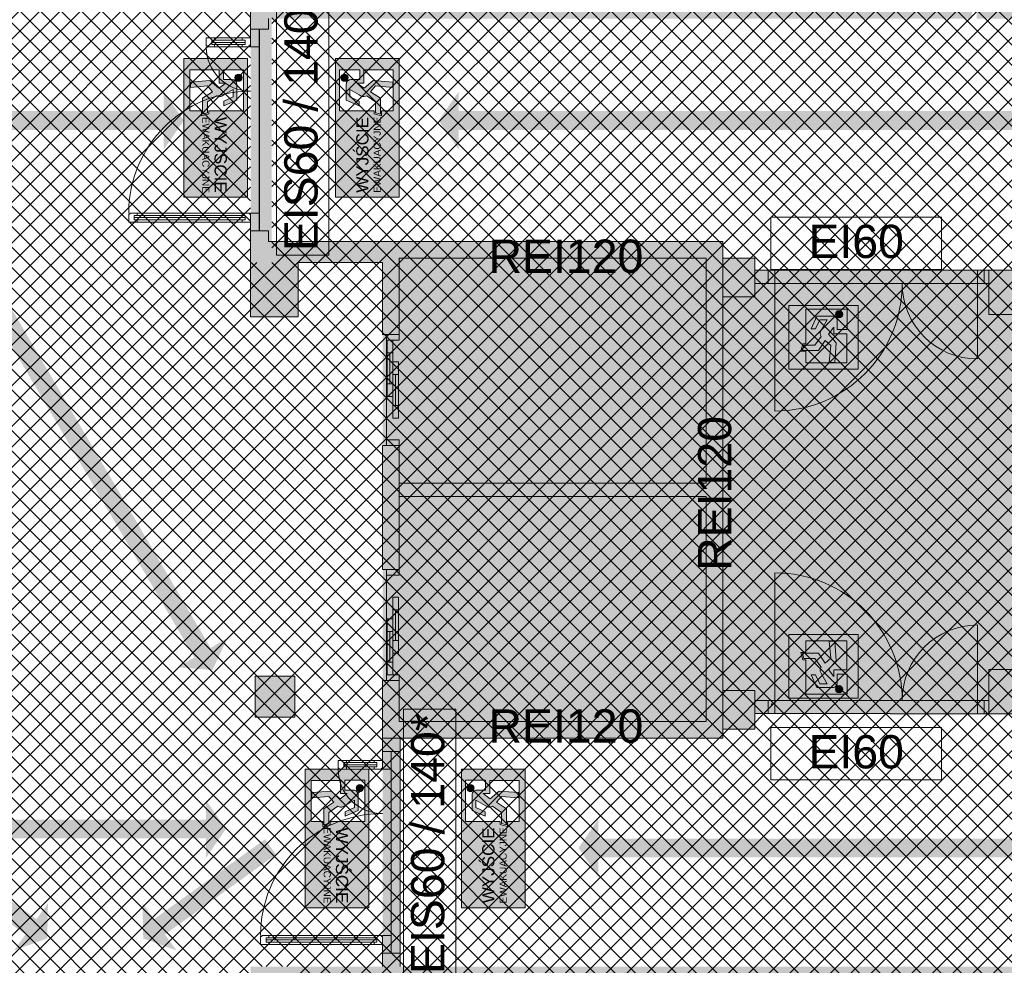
# Paper-space layout 'AP-03 STREFY POŻAROWE I EWAKUACJA - PIĘTRO 1' of a CAD drawing. Header units: millimetres. Extents: x 0 to 594, y -4 to 450.
# Tile 7 of 17: x 183 to 272, y 202 to 287. Entities that reach past the tile are written whole.
import ezdxf
from ezdxf.xclip import XClip

# ---------------------------------------------------------------- set-up
doc = ezdxf.new("R2010")
doc.units = ezdxf.units.MM
doc.header["$MEASUREMENT"] = 0
doc.header["$XCLIPFRAME"] = 0
for name, color, linetype, lineweight, true_color in [('A_ewakuacja_Nr_pióra__104', 7, 'Continuous', 5, 0x006532), ('A_ewakuacja_Nr_pióra__141', 7, 'Continuous', 5, 0xf2f7f7), ('A_podkład_Nr_pióra__254', 7, 'Continuous', 5, 0xfdfdfd), ('A_ppoż proj_Nr_pióra__104', 7, 'Continuous', 5, 0x006532), ('A_ppoż proj_Nr_pióra__21', 7, 'Continuous', 5, 0xfe9865), ('A_ppoż proj_Nr_pióra__71', 7, 'Continuous', 5, 0xcbfe65)]:
    doc.layers.add(name, color=color, linetype=linetype, lineweight=lineweight, true_color=true_color)
for name, color, linetype, lineweight in [('A_ewakuacja_Nr_pióra__4', 94, 'Continuous', 18), ('A_podkład_Nr_pióra__2', 8, 'Continuous', 13), ('A_ppoż proj_Nr_pióra__1', 7, 'Continuous', 20), ('A_ppoż proj_Nr_pióra__3', 30, 'Continuous', 13), ('A_ppoż proj_Nr_pióra__4', 94, 'Continuous', 18)]:
    doc.layers.add(name, color=color, linetype=linetype, lineweight=lineweight)
doc.layers.add('A_podrys', color=7, linetype='Continuous')
doc.styles.add('STYL_AUTOMATYCZNY_1', font='arial.ttf')
pattern_1 = [(45, (-1569.2778, -182.9554), (-0.9192388, 0.9192388), []), (135, (-1569.2778, -182.9554), (0.9192388, 0.9192388), [])]

# ---------------------------------------------------------------- blocks, each defined once
blk = doc.blocks.new('Rysunek_1_1', base_point=(-1569.278, -182.955))
at = {"layer": 'A_ewakuacja_Nr_pióra__104', "linetype": 'Continuous', "lineweight": 0, "true_color": 0x004c26}
h = blk.add_hatch(color=118, dxfattribs=at)
h.paths.add_polyline_path([(203.335, 283.355), (197.591, 283.355), (197.591, 270.861), (203.335, 270.861)])
h.paths.add_polyline_path([(200.776, 281.159), (201.378, 281.159), (200.745, 280.693), (199.946, 281.372), (198.183, 281.243), (198.183, 280.758), (199.728, 280.899), (200.18, 280.373), (199.274, 279.777), (199.274, 278.347), (199.742, 278.472), (199.742, 279.464), (200.528, 280.017, 0.230447), (201.023, 279.978), (201.198, 280.079), (202.042, 280.566), (202.042, 279.902), (201.216, 279.514), (201.216, 279.115), (202.369, 279.624), (202.369, 281.052, 0.414214), (201.955, 281.465), (201.159, 281.465), (201.159, 282.353), (202.981, 282.353), (202.981, 278.637), (199.857, 278.637), (199.857, 278.376), (199.199, 278.2), (199.199, 278.637), (198.149, 278.637), (198.149, 282.35), (200.776, 282.35)], flags=0)
h = blk.add_hatch(color=118, dxfattribs=at)
h.paths.add_polyline_path([(211.286, 283.355), (211.286, 270.861), (217.03, 270.861), (217.03, 283.355)])
h.paths.add_polyline_path([(213.845, 281.159), (213.845, 282.35), (216.472, 282.35), (216.472, 278.637), (215.422, 278.637), (215.422, 278.2), (214.764, 278.376), (214.764, 278.637), (211.64, 278.637), (211.64, 282.353), (213.462, 282.353), (213.462, 281.465), (212.666, 281.465, 0.414214), (212.252, 281.052), (212.252, 279.624), (213.405, 279.115), (213.405, 279.514), (212.579, 279.902), (212.579, 280.566), (213.423, 280.079), (213.598, 279.978, 0.230447), (214.093, 280.017), (214.879, 279.464), (214.879, 278.472), (215.347, 278.347), (215.347, 279.777), (214.441, 280.373), (214.893, 280.899), (216.438, 280.758), (216.438, 281.243), (214.675, 281.372), (213.876, 280.693), (213.243, 281.159)], flags=0)
for points in [[(202.838, 281.532, 1), (202.217, 281.744, 1)], [(211.783, 281.532, 1), (212.404, 281.744, 1)], [(256.606, 260.608, 1), (256.818, 259.986, 1)], [(256.606, 226.166, 1), (256.818, 226.788, 1)], [(213.786, 217.446, 1), (213.164, 217.659, 1)], [(223.145, 217.446, 1), (223.767, 217.659, 1)]]:
    blk.add_hatch(color=118, dxfattribs=at).paths.add_polyline_path(points)
h = blk.add_hatch(color=118, dxfattribs=at)
h.paths.add_polyline_path([(258.429, 261.104), (252.182, 261.104), (252.182, 255.36), (258.429, 255.36)])
h.paths.add_polyline_path([(256.233, 258.546), (257.424, 258.546), (257.424, 255.919), (253.712, 255.919), (253.712, 256.969), (253.274, 256.969), (253.45, 257.627), (253.712, 257.627), (253.712, 260.751), (257.427, 260.751), (257.427, 258.928), (256.54, 258.928), (256.54, 259.725, 0.414214), (256.126, 260.139), (254.698, 260.139), (254.189, 258.985), (254.588, 258.985), (254.976, 259.812), (255.641, 259.812), (255.153, 258.968), (255.052, 258.793, 0.230447), (255.091, 258.298), (254.538, 257.512), (253.547, 257.512), (253.421, 257.043), (254.851, 257.043), (255.447, 257.95), (255.973, 257.497), (255.832, 255.952), (256.318, 255.952), (256.446, 257.716), (255.768, 258.515), (256.233, 259.148)], flags=0)
h = blk.add_hatch(color=118, dxfattribs=at)
h.paths.add_polyline_path([(258.429, 225.669), (258.429, 231.413), (252.182, 231.413), (252.182, 225.669)])
h.paths.add_polyline_path([(256.233, 228.228), (256.233, 227.626), (255.768, 228.259), (256.446, 229.058), (256.318, 230.822), (255.832, 230.822), (255.973, 229.277), (255.447, 228.824), (254.851, 229.73), (253.421, 229.73), (253.547, 229.262), (254.538, 229.262), (255.091, 228.476, 0.230447), (255.052, 227.981), (255.153, 227.806), (255.641, 226.962), (254.976, 226.962), (254.588, 227.788), (254.189, 227.788), (254.698, 226.635), (256.126, 226.635, 0.414214), (256.54, 227.049), (256.54, 227.845), (257.427, 227.845), (257.427, 226.023), (253.712, 226.023), (253.712, 229.147), (253.45, 229.147), (253.274, 229.805), (253.712, 229.805), (253.712, 230.855), (257.424, 230.855), (257.424, 228.228)], flags=0)
h = blk.add_hatch(color=118, dxfattribs=at)
h.paths.add_polyline_path([(214.283, 219.269), (208.539, 219.269), (208.539, 206.775), (214.283, 206.775)])
h.paths.add_polyline_path([(211.724, 217.073), (212.326, 217.073), (211.693, 216.608), (210.894, 217.287), (209.13, 217.158), (209.13, 216.673), (210.675, 216.814), (211.128, 216.287), (210.222, 215.692), (210.222, 214.261), (210.69, 214.387), (210.69, 215.379), (211.476, 215.931, 0.230447), (211.971, 215.893), (212.146, 215.994), (212.99, 216.481), (212.99, 215.816), (212.164, 215.429), (212.164, 215.029), (213.317, 215.539), (213.317, 216.966, 0.414214), (212.903, 217.38), (212.107, 217.38), (212.107, 218.267), (213.929, 218.267), (213.929, 214.552), (210.805, 214.552), (210.805, 214.291), (210.147, 214.115), (210.147, 214.552), (209.097, 214.552), (209.097, 218.264), (211.724, 218.264)], flags=0)
h = blk.add_hatch(color=118, dxfattribs=at)
h.paths.add_polyline_path([(222.649, 219.269), (222.649, 206.775), (228.393, 206.775), (228.393, 219.269)])
h.paths.add_polyline_path([(225.207, 217.073), (225.207, 218.264), (227.834, 218.264), (227.834, 214.552), (226.785, 214.552), (226.785, 214.115), (226.127, 214.291), (226.127, 214.552), (223.002, 214.552), (223.002, 218.267), (224.825, 218.267), (224.825, 217.38), (224.028, 217.38, 0.414214), (223.614, 216.966), (223.614, 215.539), (224.768, 215.029), (224.768, 215.429), (223.941, 215.816), (223.941, 216.481), (224.785, 215.994), (224.96, 215.893, 0.230447), (225.455, 215.931), (226.241, 215.379), (226.241, 214.387), (226.71, 214.261), (226.71, 215.692), (225.803, 216.287), (226.256, 216.814), (227.801, 216.673), (227.801, 217.158), (226.037, 217.287), (225.238, 216.608), (224.605, 217.073)], flags=0)
at = {"layer": 'A_podkład_Nr_pióra__254', "linetype": 'Continuous', "lineweight": 5, "true_color": 0xfdfdfd}
h = blk.add_hatch(color=7, dxfattribs=at)
h.paths.add_polyline_path([(70.719, 201.469), (70.719, 133.269), (538.719, 133.269), (538.719, 228.169), (538.219, 228.169), (538.219, 260.469), (538.719, 260.469), (538.719, 355.069), (202.419, 355.069), (202.419, 351.069), (203.619, 351.069), (203.619, 293.469), (203.619, 260.069), (207.619, 260.069), (207.919, 260.069), (207.919, 264.969), (215.519, 264.969), (215.519, 260.069), (215.519, 223.969), (215.519, 201.469), (204.019, 201.469), (203.619, 201.469), (203.619, 137.269), (173.219, 137.269), (173.219, 201.469), (168.729, 201.469), (168.729, 203.969), (168.719, 203.969), (168.719, 201.469), (153.319, 201.469), (153.319, 201.169), (152.819, 201.169), (152.819, 201.469), (152.669, 201.469), (152.269, 201.469), (152.269, 201.169), (152.669, 201.169), (152.669, 200.169), (153.319, 200.169), (153.319, 199.869), (153.719, 199.869), (153.719, 197.169), (154.484, 197.169), (154.484, 193.369), (154.484, 192.869), (154.484, 185.369), (146.5, 185.369), (146.484, 185.369), (146.484, 184.869), (154.484, 184.869), (154.484, 184.369), (154.484, 179.453), (171.419, 179.453), (171.419, 171.469), (171.419, 155.019), (171.419, 148.069), (170.319, 148.069), (170.319, 145.469), (170.319, 136.569), (141.719, 136.569), (141.719, 137.269), (141.719, 148.069), (141.119, 148.069), (141.119, 171.469), (141.119, 186.869), (141.919, 186.869), (141.919, 193.669), (141.119, 193.669), (141.119, 199.869), (144.319, 199.869), (144.319, 200.169), (144.969, 200.169), (144.969, 201.169), (144.819, 201.169), (144.319, 201.169), (144.319, 201.469), (137.119, 201.469), (137.119, 201.169), (136.469, 201.169), (136.469, 200.869), (136.469, 200.169), (137.119, 200.169), (137.119, 199.869), (139.119, 199.869), (139.119, 193.669), (137.919, 193.669), (137.919, 191.169), (127.919, 191.169), (127.919, 195.769), (127.919, 199.869), (129.119, 199.869), (129.119, 200.169), (129.769, 200.169), (129.769, 200.869), (129.769, 201.169), (129.119, 201.169), (129.119, 201.469), (121.219, 201.469), (121.219, 199.869), (122.119, 199.869), (122.119, 195.769), (122.119, 190.169), (122.119, 184.269), (127.319, 184.269), (139.119, 184.269), (139.119, 148.069), (137.919, 148.069), (137.919, 137.269), (137.619, 137.269), (109.069, 137.269), (104.719, 137.269), (94.719, 137.269), (94.719, 161.469), (101.719, 161.469), (101.719, 195.369), (104.619, 195.369), (104.619, 199.869), (112.219, 199.869), (112.219, 201.469), (91.519, 201.469), (91.519, 201.169), (90.869, 201.169), (90.869, 200.169, -0.009743), (90.863, 199.869), (97.619, 199.869), (97.619, 195.369), (100.119, 195.369), (100.119, 163.069), (93.119, 163.069), (93.119, 137.269), (76.169, 137.269), (76.119, 137.269), (76.119, 199.869), (83.169, 199.869), (83.569, 199.869), (83.569, 200.169), (83.169, 200.169), (83.169, 201.169), (82.519, 201.169), (82.519, 201.469)])
h.paths.add_polyline_path([(171.419, 180.453), (155.484, 180.453), (155.484, 197.169), (159.619, 197.169), (159.619, 199.869), (168.419, 199.869), (168.419, 195.869), (171.419, 195.869)], flags=0)
h.paths.add_polyline_path([(246.219, 266.869), (205.219, 266.869), (205.219, 286.969), (219.619, 286.969), (246.219, 286.969), (249.119, 286.969), (253.179, 286.969), (257.719, 286.969), (268.719, 286.969), (268.719, 288.769), (257.719, 288.769), (257.719, 288.669), (249.519, 288.669), (249.519, 292.774), (255.719, 292.774), (255.719, 300.519), (254.469, 300.519), (254.469, 294.974), (243.469, 294.974), (243.469, 294.019), (223.069, 294.019), (222.869, 294.019), (222.869, 300.519), (221.619, 300.519), (221.619, 292.774), (227.819, 292.774), (227.819, 288.669), (219.619, 288.669), (205.219, 288.669), (205.219, 294.969), (207.619, 294.969), (207.619, 301.669), (205.519, 301.669), (205.519, 343.569), (207.619, 343.569), (207.619, 351.069), (238.819, 351.069), (238.819, 312.069), (221.619, 312.069), (221.619, 300.919), (222.869, 300.919), (222.869, 310.819), (243.469, 310.819), (254.469, 310.819), (254.469, 310.319), (255.719, 310.319), (255.919, 309.919), (254.469, 309.919), (254.469, 300.919), (255.919, 300.919), (255.919, 309.919), (255.919, 310), (255.719, 310.319), (255.719, 312.069), (239.619, 312.069), (239.619, 351.069), (240.569, 351.069), (269.119, 351.069), (269.719, 351.069), (269.719, 343.469), (270.319, 343.469), (270.319, 301.669), (269.719, 301.669), (269.719, 294.769), (270.719, 294.769), (270.719, 288.669), (269.119, 288.669), (269.119, 286.969), (273.073, 286.969), (276.799, 286.969), (370.398, 286.969), (379.892, 286.969), (467.619, 286.969), (467.619, 266.769), (467.119, 266.769), (467.119, 264.869), (467.719, 264.869), (467.719, 252.869), (467.119, 252.869), (467.119, 251.619), (467.719, 251.619), (467.719, 242.319), (456.069, 242.319), (456.069, 251.619), (457.319, 251.619), (457.319, 252.869), (450.419, 252.869), (450.419, 264.869), (457.319, 264.869), (457.319, 266.769), (401.619, 266.769), (401.619, 221.769), (457.019, 221.769), (457.019, 223.569), (450.419, 223.569), (450.419, 241.069), (467.719, 241.069), (467.719, 223.569), (467.019, 223.569), (467.019, 221.769), (497.319, 221.769), (497.319, 224.769), (531.319, 224.769), (531.319, 220.969), (534.019, 220.969), (534.019, 201.569), (401.619, 201.569), (375.216, 201.569), (375.216, 201.475), (297.019, 201.475), (261.028, 201.475), (246.219, 201.475), (217.119, 201.475), (217.119, 222.069), (246.219, 222.069), (246.219, 222.869), (249.119, 222.869), (249.119, 224.279), (289.024, 224.279), (297.019, 224.269), (297.019, 221.469), (372.219, 221.469), (372.219, 266.869), (370.398, 266.869), (322.269, 266.869), (322.269, 265.619), (323.719, 265.619), (323.719, 265.169), (330.919, 265.169), (330.919, 259.669), (343.919, 259.669), (343.919, 249.469), (339.419, 249.469), (339.419, 243.269), (343.919, 243.269), (343.919, 228.769), (335.819, 228.769), (335.819, 222.719), (303.219, 222.719), (303.219, 228.069), (297.119, 228.069), (297.119, 260.769), (303.219, 260.769), (303.219, 265.619), (310.469, 265.619), (310.469, 266.869), (297.019, 266.869), (297.019, 263.969), (273.819, 263.969), (273.819, 264.259), (249.119, 264.259), (249.119, 265.369), (246.219, 265.369)], flags=0)
h.paths.add_polyline_path([(207.969, 137.269), (207.219, 137.269), (207.219, 140.169), (207.619, 140.169), (207.619, 145.269), (207.619, 177.569), (237.569, 177.569), (237.569, 180.619), (236.319, 180.619), (236.319, 178.819), (207.619, 178.819), (207.619, 182.669), (207.619, 194.119), (218.969, 194.119), (218.969, 197.019), (236.319, 197.019), (236.319, 195.769), (236.319, 190.419), (237.569, 190.419), (237.569, 195.769), (244.619, 195.769), (244.619, 200.219), (250.619, 200.219), (251.019, 200.119), (262.019, 200.119), (262.419, 200.219), (270.719, 200.219), (270.719, 193.569), (269.719, 193.569), (269.719, 186.869), (270.319, 186.869), (270.319, 144.869), (269.719, 144.869), (269.719, 137.269), (269.119, 137.269), (240.569, 137.269), (236.519, 137.269)], flags=0)
h.paths.add_polyline_path([(287.719, 288.669), (272.519, 288.669), (272.519, 294.769), (273.719, 294.769), (273.719, 301.669), (273.119, 301.669), (273.119, 343.469), (273.719, 343.469), (273.719, 351.069), (304.319, 351.069), (304.319, 312.069), (287.719, 312.069), (287.719, 301.669), (287.719, 294.769), (287.719, 292.774), (293.919, 292.774), (293.919, 288.669)], flags=0)
h.paths.add_polyline_path([(273.719, 193.569), (272.519, 193.569), (272.519, 199.769), (274.319, 199.769), (293.919, 199.769), (293.919, 195.665), (287.719, 195.665), (287.719, 178.619), (287.719, 176.369), (303.819, 176.369), (303.819, 137.269), (302.319, 137.269), (273.769, 137.269), (273.719, 137.269), (273.719, 143.069), (273.719, 144.869), (273.119, 144.869), (273.119, 186.869), (273.719, 186.869), (273.719, 191.769)], flags=0)
h.paths.add_polyline_path([(288.969, 310.819), (309.969, 310.819), (320.369, 310.819), (320.369, 294.974), (309.969, 294.974), (309.969, 294.019), (288.969, 294.019)], flags=0)
h.paths.add_polyline_path([(288.969, 194.419), (309.969, 194.419), (309.969, 193.465), (320.469, 193.465), (320.469, 177.619), (309.969, 177.619), (288.969, 177.619)], flags=0)
h.paths.add_polyline_path([(305.419, 137.269), (305.419, 176.369), (321.719, 176.369), (321.719, 195.665), (315.519, 195.665), (315.519, 199.769), (321.719, 199.769), (335.719, 199.769), (336.719, 199.769), (336.719, 193.569), (335.719, 193.569), (335.719, 186.769), (336.319, 186.769), (336.319, 144.869), (335.719, 144.869), (335.719, 137.269), (321.719, 137.269)], flags=0)
h.paths.add_polyline_path([(305.919, 312.069), (305.919, 351.069), (335.619, 351.069), (335.619, 343.469), (336.219, 343.469), (336.219, 301.669), (335.619, 301.669), (335.619, 294.769), (336.819, 294.769), (336.819, 288.669), (315.419, 288.669), (315.419, 292.774), (321.619, 292.774), (321.619, 312.069)], flags=0)
h.paths.add_polyline_path([(338.519, 193.569), (338.519, 199.769), (359.919, 199.769), (359.919, 195.665), (353.719, 195.665), (353.719, 176.369), (369.919, 176.369), (369.919, 144.869), (369.919, 137.269), (339.719, 137.269), (339.719, 144.869), (339.119, 144.869), (339.119, 176.369), (339.119, 186.769), (339.719, 186.769), (339.719, 193.569)], flags=0)
h.paths.add_polyline_path([(340.319, 288.669), (338.619, 288.669), (338.619, 294.769), (339.719, 294.769), (339.719, 299.869), (339.719, 301.669), (339.119, 301.669), (339.119, 312.569), (340.119, 312.569), (340.119, 313.819), (339.119, 313.819), (339.119, 343.469), (339.819, 343.469), (339.819, 351.069), (339.869, 351.069), (368.419, 351.069), (370.419, 351.069), (370.419, 313.819), (369.819, 313.819), (369.819, 312.569), (379.969, 312.569), (379.969, 294.419), (358.969, 294.419), (358.969, 302.569), (353.969, 302.569), (353.969, 312.569), (360.019, 312.569), (360.019, 313.819), (351.919, 313.819), (351.919, 312.569), (352.719, 312.569), (352.719, 301.319), (357.719, 301.319), (357.719, 288.669), (352.119, 288.669), (352.119, 287.819), (351.719, 287.819), (351.719, 288.769), (340.719, 288.769), (340.719, 287.819), (340.319, 287.819)], flags=0)
h.paths.add_polyline_path([(345.619, 226.769), (345.619, 236.469), (348.819, 236.469), (348.819, 240.769), (357.619, 240.769), (357.619, 240.169), (358.869, 240.169), (358.869, 240.769), (359.019, 240.769), (370.519, 240.769), (370.519, 240.169), (371.369, 240.169), (371.369, 239.769), (370.319, 239.769), (370.319, 230.769), (371.369, 230.769), (371.369, 230.369), (370.519, 230.369), (370.519, 228.069), (370.519, 223.269), (360.719, 223.269), (360.719, 227.469), (358.869, 227.469), (358.869, 230.369), (357.619, 230.369), (357.619, 227.469), (357.619, 225.569), (348.719, 225.569), (348.719, 226.769)], flags=0)
h.paths.add_polyline_path([(345.619, 261.669), (370.519, 261.669), (370.519, 257.97), (371.369, 257.97), (371.369, 257.57), (370.319, 257.57), (370.319, 248.57), (371.369, 248.57), (371.369, 248.169), (370.519, 248.169), (370.519, 244.77), (364.619, 244.77), (359.019, 244.769), (359.019, 242.019), (348.819, 242.019), (348.819, 243.769), (345.619, 243.769)], flags=0)
h.paths.add_polyline_path([(365.769, 177.619), (354.969, 177.619), (354.969, 193.465), (365.769, 193.465), (365.769, 194.419), (386.469, 194.419), (386.469, 177.619)], flags=0)
h.paths.add_polyline_path([(360.419, 265.969), (360.619, 265.969), (360.619, 266.419), (361.019, 266.419), (361.019, 265.919), (370.019, 265.919), (370.019, 266.419), (370.419, 266.419), (370.419, 265.969), (370.519, 265.969), (370.519, 262.569), (360.419, 262.569)], flags=0)
h.paths.add_polyline_path([(371.5, 195.665), (371.519, 195.769), (371.519, 195.669), (390.319, 195.669), (390.319, 200.169), (390.969, 200.169), (401.969, 200.169), (402.619, 200.169), (402.619, 199.869), (402.719, 199.869), (402.719, 193.769), (401.719, 193.769), (401.719, 186.969), (402.719, 186.969), (402.719, 145.069), (401.719, 145.069), (401.719, 137.269), (401.619, 137.269), (373.069, 137.269), (371.519, 137.269), (371.519, 176.369), (387.719, 176.369), (387.719, 178.619), (387.719, 179.019), (387.719, 188.019), (387.719, 188.419), (387.719, 195.665)], flags=0)
h.paths.add_polyline_path([(372.119, 339.769), (387.219, 339.769), (402.019, 339.769), (402.019, 312.569), (402.019, 287.819), (389.369, 287.819), (389.369, 294.419), (381.219, 294.419), (381.219, 312.569), (387.219, 312.569), (387.219, 313.819), (372.119, 313.819)], flags=0)
h.paths.add_polyline_path([(403.319, 294.869), (405.719, 294.869), (405.719, 301.769), (403.519, 301.769), (403.519, 339.769), (404.819, 339.769), (404.819, 343.469), (405.719, 343.469), (405.719, 351.069), (435.719, 351.069), (435.719, 343.469), (435.719, 312.069), (419.719, 312.069), (419.719, 292.774), (425.919, 292.774), (425.919, 288.669), (403.319, 288.669), (403.319, 292.774)], flags=0)
h.paths.add_polyline_path([(403.419, 228.969), (403.419, 259.369), (406.419, 259.369), (406.419, 265.169), (431.419, 265.169), (431.419, 223.569), (406.419, 223.569), (406.419, 228.969)], flags=0)
h.paths.add_polyline_path([(404.619, 199.869), (419.719, 199.869), (425.919, 199.869), (425.919, 195.765), (419.719, 195.765), (419.719, 193.769), (419.719, 186.969), (419.719, 184.102), (419.719, 179.119), (419.719, 178.719), (419.719, 176.469), (435.819, 176.469), (435.819, 137.269), (434.519, 137.269), (405.969, 137.269), (405.719, 137.269), (405.719, 143.269), (405.719, 145.069), (404.619, 145.069), (404.619, 178.719), (404.619, 180.796), (404.619, 186.969), (405.719, 186.969), (405.719, 193.769), (404.619, 193.769)], flags=0)
h.paths.add_polyline_path([(420.969, 177.719), (420.969, 193.565), (420.969, 194.519), (441.569, 194.519), (441.569, 193.565), (452.369, 193.565), (452.369, 177.719)], flags=0)
h.paths.add_polyline_path([(420.969, 310.819), (452.369, 310.819), (452.369, 294.974), (441.869, 294.974), (441.869, 294.024), (420.969, 294.024), (420.969, 294.974)], flags=0)
h.paths.add_polyline_path([(449.019, 227.669), (432.219, 227.669), (432.219, 262.069), (449.019, 262.069)], flags=0)
h.paths.add_polyline_path([(437.419, 312.069), (437.419, 351.069), (467.619, 351.069), (467.619, 343.469), (468.819, 343.469), (468.819, 301.769), (467.619, 301.769), (467.619, 294.869), (468.669, 294.869), (468.669, 288.669), (453.619, 288.669), (447.419, 288.669), (447.419, 292.774), (453.619, 292.774), (453.619, 294.869), (453.619, 312.069)], flags=0)
h.paths.add_polyline_path([(437.419, 176.469), (453.619, 176.469), (453.619, 195.765), (447.419, 195.765), (447.419, 199.869), (467.019, 199.869), (467.619, 199.869), (468.519, 199.869), (468.519, 193.769), (467.619, 193.769), (467.619, 186.969), (468.519, 186.969), (468.519, 145.069), (467.619, 145.069), (467.619, 137.269), (467.419, 137.269), (438.869, 137.269), (437.419, 137.269)], flags=0)
h.paths.add_polyline_path([(467.629, 272.004), (467.629, 285.369), (468.409, 285.369), (468.409, 285.469), (468.409, 286.169), (468.409, 286.969), (470.469, 286.969), (470.469, 287.319), (471.119, 287.319), (471.119, 288.319), (470.469, 288.319), (470.469, 294.869), (471.619, 294.869), (471.619, 299.969), (471.619, 301.769), (470.619, 301.769), (470.619, 343.469), (471.619, 343.469), (471.619, 351.069), (471.969, 351.069), (500.519, 351.069), (501.619, 351.069), (501.619, 322.069), (483.919, 322.069), (483.919, 292.671), (485.169, 292.671), (485.169, 320.819), (499.519, 320.819), (500.269, 320.819), (500.269, 311.319), (499.519, 311.319), (499.519, 292.67), (501.619, 292.669), (500.269, 292.669), (499.519, 292.669), (485.169, 292.669), (482.319, 292.669), (482.319, 288.669), (482.269, 288.669), (482.269, 288.319), (481.619, 288.319), (481.619, 298.819), (481.219, 298.819), (481.219, 288.319), (481.619, 288.319), (481.619, 287.319), (482.269, 287.319), (482.269, 286.969), (521.519, 286.969), (521.519, 287.269), (522.169, 287.269), (532.669, 287.269), (533.319, 287.269), (533.319, 286.969), (534.019, 286.969), (534.019, 267.969), (531.019, 267.969), (531.019, 263.869), (521.019, 263.869), (521.019, 266.269), (516.519, 266.269), (516.519, 263.869), (497.319, 263.869), (497.319, 266.869), (486.319, 266.869), (486.319, 261.269), (484.119, 261.269), (484.119, 261.259), (482.519, 261.259), (473.519, 261.259), (471.919, 261.259), (471.919, 264.869), (469.619, 264.869), (469.619, 266.769), (468.419, 266.769), (468.419, 270.404), (468.409, 271.204), (469.159, 271.204), (476.659, 271.204), (477.409, 271.204), (477.409, 271.904), (477.309, 271.904), (477.309, 272.004), (476.659, 272.004), (469.159, 272.004), (468.509, 272.004), (468.509, 271.904), (468.409, 271.904), (468.409, 272.004)], flags=0)
h.paths.add_polyline_path([(471.619, 145.069), (470.319, 145.069), (470.319, 186.969), (471.619, 186.969), (471.619, 191.969), (471.619, 193.769), (470.319, 193.769), (470.319, 199.869), (470.419, 199.869), (470.419, 200.169), (482.219, 200.169), (482.219, 195.569), (487.619, 195.569), (487.619, 188.019), (488.869, 188.019), (488.869, 193.319), (498.869, 193.319), (498.869, 194.769), (520.319, 194.769), (520.319, 182.769), (501.519, 182.769), (501.519, 177.719), (488.869, 177.719), (488.869, 178.219), (487.619, 178.219), (487.619, 176.469), (501.519, 176.469), (501.519, 137.269), (500.519, 137.269), (471.969, 137.269), (471.619, 137.269), (471.619, 143.269)], flags=0)
h.paths.add_polyline_path([(502.819, 306.069), (511.819, 306.069), (511.819, 309.969), (503.519, 309.969), (503.519, 319.169), (503.419, 319.169), (503.419, 327.769), (507.919, 327.769), (507.919, 332.469), (503.419, 332.469), (503.419, 351.069), (504.719, 351.069), (533.269, 351.069), (533.319, 351.069), (533.319, 288.269), (522.169, 288.269), (521.519, 288.269), (521.519, 288.569), (512.119, 288.569), (512.119, 293.069), (502.819, 293.069)], flags=0)
h.paths.add_polyline_path([(503.319, 137.269), (503.319, 178.769), (513.519, 178.769), (513.519, 181.769), (521.319, 181.769), (521.319, 199.969), (522.319, 199.969), (522.319, 200.569), (522.969, 200.569), (532.669, 200.569), (533.319, 200.569), (533.319, 137.269), (504.771, 137.269)], flags=0)
h.paths.add_polyline_path([(520.519, 263.869), (517.019, 263.869), (517.019, 265.769), (520.519, 265.769)], flags=0)
blk.add_hatch(color=7, dxfattribs=at).paths.add_polyline_path([(204.019, 227.669), (204.019, 223.969), (207.619, 223.969), (207.619, 227.669)])
at = {"layer": 'A_ppoż proj_Nr_pióra__104', "linetype": 'Continuous', "lineweight": 5, "true_color": 0x006532}
for points in [[(175.903, 275.154), (175.903, 276.922), (195.787, 276.922), (195.787, 275.154), (197.591, 277.772), (195.787, 280.391), (195.787, 278.622), (175.903, 278.622), (175.903, 280.391), (174.099, 277.772)], [(222.39, 275.154), (222.39, 276.922), (452.303, 276.922), (452.303, 275.154), (454.107, 277.772), (452.303, 280.391), (452.303, 278.622), (222.39, 278.622), (222.39, 280.391), (220.585, 277.772)], [(175.397, 268.775), (198.538, 229.349), (197.013, 228.454), (200.185, 228.223), (201.53, 231.105), (200.005, 230.21), (176.863, 269.635)], [(179.701, 211.262), (179.701, 213.031), (199.584, 213.031), (199.584, 211.262), (201.388, 213.881), (199.584, 216.499), (199.584, 214.731), (179.701, 214.731), (179.701, 216.499), (177.897, 213.881)], [(235, 209.547), (235, 211.315), (444.48, 211.315), (444.48, 209.547), (446.284, 212.165), (444.48, 214.784), (444.48, 213.015), (235, 213.015), (235, 214.784), (233.196, 212.165)], [(173.284, 211.574), (183.311, 204.364), (182.278, 202.928), (185.272, 204.001), (185.336, 207.181), (184.303, 205.745), (174.276, 212.954)], [(205.918, 211.574), (204.925, 212.954), (194.898, 205.745), (193.866, 207.181), (193.93, 204.001), (196.923, 202.928), (195.891, 204.364)]]:
    blk.add_hatch(color=128, dxfattribs=at).paths.add_polyline_path(points)
at = {"layer": 'A_ppoż proj_Nr_pióra__21', "linetype": 'Continuous', "lineweight": 5, "true_color": 0xfe9865}
h = blk.add_hatch(dxfattribs=at)
h.set_pattern_fill('bloczki_betonowe_0001', color=21, style=0, pattern_type=2)
h.set_pattern_definition(pattern_1)
h.paths.add_polyline_path([(207.219, 201.469), (207.219, 137.269), (533.319, 137.269), (533.319, 351.069), (205.519, 351.069), (205.519, 264.969), (215.519, 264.969), (215.519, 201.469)])
at = {"layer": 'A_ppoż proj_Nr_pióra__3', "linetype": 'Continuous', "lineweight": 0, "true_color": 0x3f2000}
for points in [[(203.619, 266.869), (205.519, 266.869), (205.519, 351.069), (203.619, 351.069)], [(246.219, 265.369), (246.219, 266.869), (203.619, 266.869), (203.619, 265.369)], [(244.719, 265.369), (244.719, 223.569), (246.219, 223.569), (246.219, 265.369)], [(246.219, 222.069), (246.219, 223.569), (215.519, 223.569), (215.519, 222.069)], [(215.519, 222.069), (215.519, 201.469), (217.119, 201.469), (217.119, 222.069)]]:
    blk.add_hatch(color=38, dxfattribs=at).paths.add_polyline_path(points)
at = {"layer": 'A_ppoż proj_Nr_pióra__4', "linetype": 'Continuous', "lineweight": 0, "true_color": 0x002000}
for points in [[(295.419, 262.469), (295.419, 263.969), (246.219, 263.969), (246.219, 262.469)], [(295.419, 225.769), (246.219, 225.769), (246.219, 224.269), (295.419, 224.269)]]:
    blk.add_hatch(color=98, dxfattribs=at).paths.add_polyline_path(points)
at = {"layer": 'A_ppoż proj_Nr_pióra__71', "linetype": 'Continuous', "lineweight": 5, "true_color": 0xcbfe65}
h = blk.add_hatch(dxfattribs=at)
h.set_pattern_fill('bloczki_betonowe_0001', color=71, style=0, pattern_type=2)
h.set_pattern_definition(pattern_1)
h.paths.add_polyline_path([(76.119, 137.269), (139.119, 137.269), (173.219, 137.269), (203.536, 137.269), (203.619, 201.469), (215.519, 201.47), (215.519, 264.969), (203.619, 264.969), (203.619, 351.069), (202.419, 351.069), (202.436, 355.069), (205.565, 355.069), (205.565, 381.896), (202.419, 381.896), (202.419, 381.764), (175.419, 381.764), (173.378, 381.764), (173.378, 355.069), (175.419, 355.069), (175.419, 351.069), (76.119, 351.069), (76.119, 263.905), (144.319, 263.905), (144.319, 259.569), (165.569, 259.569), (165.569, 229.269), (141.919, 229.269), (141.919, 224.569), (76.119, 224.602)])
at = {"layer": 'A_ewakuacja_Nr_pióra__4', "color": 94, "linetype": 'Continuous', "lineweight": 18, "flags": 128}
for points in [[(197.591, 283.355), (197.591, 270.861), (203.335, 270.861), (203.335, 283.355)], [(203.335, 283.355), (197.591, 283.355)], [(217.03, 283.355), (217.03, 270.861), (211.286, 270.861), (211.286, 283.355)], [(211.286, 283.355), (217.03, 283.355)], [(258.429, 255.36), (252.182, 255.36), (252.182, 261.104), (258.429, 261.104)], [(258.429, 261.104), (258.429, 255.36)], [(258.429, 231.413), (252.182, 231.413), (252.182, 225.669), (258.429, 225.669)], [(258.429, 225.669), (258.429, 231.413)], [(208.539, 219.269), (208.539, 206.775), (214.283, 206.775), (214.283, 219.269)], [(214.283, 219.269), (208.539, 219.269)], [(228.393, 219.269), (228.393, 206.775), (222.649, 206.775), (222.649, 219.269)], [(222.649, 219.269), (228.393, 219.269)]]:
    blk.add_lwpolyline(points, dxfattribs=at)
for points in [[(198.149, 282.35), (200.776, 282.35), (200.776, 281.159), (201.378, 281.159), (200.745, 280.693), (199.946, 281.372), (198.183, 281.243), (198.183, 280.758), (199.728, 280.899), (200.18, 280.373), (199.274, 279.777), (199.274, 278.347), (199.742, 278.472), (199.742, 279.464), (200.528, 280.017, 0.230447), (201.023, 279.978), (201.198, 280.079), (202.042, 280.566), (202.042, 279.902), (201.216, 279.514), (201.216, 279.115), (202.369, 279.624), (202.369, 281.052, 0.414214), (201.955, 281.465), (201.159, 281.465), (201.159, 282.353), (202.981, 282.353), (202.981, 278.637), (199.857, 278.637), (199.857, 278.376), (199.199, 278.2), (199.199, 278.637), (198.149, 278.637)], [(216.472, 282.35), (213.845, 282.35), (213.845, 281.159), (213.243, 281.159), (213.876, 280.693), (214.675, 281.372), (216.438, 281.243), (216.438, 280.758), (214.893, 280.899), (214.441, 280.373), (215.347, 279.777), (215.347, 278.347), (214.879, 278.472), (214.879, 279.464), (214.093, 280.017, -0.230447), (213.598, 279.978), (213.423, 280.079), (212.579, 280.566), (212.579, 279.902), (213.405, 279.514), (213.405, 279.115), (212.252, 279.624), (212.252, 281.052, -0.414214), (212.666, 281.465), (213.462, 281.465), (213.462, 282.353), (211.64, 282.353), (211.64, 278.637), (214.764, 278.637), (214.764, 278.376), (215.422, 278.2), (215.422, 278.637), (216.472, 278.637)], [(257.424, 255.919), (257.424, 258.546), (256.233, 258.546), (256.233, 259.148), (255.768, 258.515), (256.446, 257.716), (256.318, 255.952), (255.832, 255.952), (255.973, 257.497), (255.447, 257.95), (254.851, 257.043), (253.421, 257.043), (253.547, 257.512), (254.538, 257.512), (255.091, 258.298, -0.230447), (255.052, 258.793), (255.153, 258.968), (255.641, 259.812), (254.976, 259.812), (254.588, 258.985), (254.189, 258.985), (254.698, 260.139), (256.126, 260.139, -0.414214), (256.54, 259.725), (256.54, 258.928), (257.427, 258.928), (257.427, 260.751), (253.712, 260.751), (253.712, 257.627), (253.45, 257.627), (253.274, 256.969), (253.712, 256.969), (253.712, 255.919)], [(257.424, 230.855), (257.424, 228.228), (256.233, 228.228), (256.233, 227.626), (255.768, 228.259), (256.446, 229.058), (256.318, 230.822), (255.832, 230.822), (255.973, 229.277), (255.447, 228.824), (254.851, 229.73), (253.421, 229.73), (253.547, 229.262), (254.538, 229.262), (255.091, 228.476, 0.230447), (255.052, 227.981), (255.153, 227.806), (255.641, 226.962), (254.976, 226.962), (254.588, 227.788), (254.189, 227.788), (254.698, 226.635), (256.126, 226.635, 0.414214), (256.54, 227.049), (256.54, 227.845), (257.427, 227.845), (257.427, 226.023), (253.712, 226.023), (253.712, 229.147), (253.45, 229.147), (253.274, 229.805), (253.712, 229.805), (253.712, 230.855)], [(209.097, 218.264), (211.724, 218.264), (211.724, 217.073), (212.326, 217.073), (211.693, 216.608), (210.894, 217.287), (209.13, 217.158), (209.13, 216.673), (210.675, 216.814), (211.128, 216.287), (210.222, 215.692), (210.222, 214.261), (210.69, 214.387), (210.69, 215.379), (211.476, 215.931, 0.230447), (211.971, 215.893), (212.146, 215.994), (212.99, 216.481), (212.99, 215.816), (212.164, 215.429), (212.164, 215.029), (213.317, 215.539), (213.317, 216.966, 0.414214), (212.903, 217.38), (212.107, 217.38), (212.107, 218.267), (213.929, 218.267), (213.929, 214.552), (210.805, 214.552), (210.805, 214.291), (210.147, 214.115), (210.147, 214.552), (209.097, 214.552)], [(227.834, 218.264), (225.207, 218.264), (225.207, 217.073), (224.605, 217.073), (225.238, 216.608), (226.037, 217.287), (227.801, 217.158), (227.801, 216.673), (226.256, 216.814), (225.803, 216.287), (226.71, 215.692), (226.71, 214.261), (226.241, 214.387), (226.241, 215.379), (225.455, 215.931, -0.230447), (224.96, 215.893), (224.785, 215.994), (223.941, 216.481), (223.941, 215.816), (224.768, 215.429), (224.768, 215.029), (223.614, 215.539), (223.614, 216.966, -0.414214), (224.028, 217.38), (224.825, 217.38), (224.825, 218.267), (223.002, 218.267), (223.002, 214.552), (226.127, 214.552), (226.127, 214.291), (226.785, 214.115), (226.785, 214.552), (227.834, 214.552)]]:
    blk.add_lwpolyline(points, format="xyb", close=True, dxfattribs=at)
at = {"layer": 'A_ewakuacja_Nr_pióra__4', "color": 94, "linetype": 'Continuous', "lineweight": 18}
for centre in [(202.527, 281.638), (212.094, 281.638), (256.712, 260.297), (256.712, 226.477), (213.475, 217.553), (223.456, 217.553)]:
    blk.add_circle(centre, 0.328, dxfattribs=at)
at = {"layer": 'A_podkład_Nr_pióra__2', "color": 8, "linetype": 'Continuous', "lineweight": 13}
for p, q in [((203.619, 351.069), (203.619, 284.419)), ((205.219, 286.019), (205.219, 286.969)), ((199.619, 284.519), (199.619, 285.219)), ((199.619, 285.219), (203.619, 285.219)), ((200.369, 285.219), (200.369, 285.02)), ((202.869, 285.219), (202.869, 285.02)), ((203.619, 286.019), (205.219, 286.019)), ((204.399, 286.019), (204.399, 267.819)), ((204.419, 267.819), (204.419, 286.019)), ((199.719, 284.519), (199.619, 284.519)), ((199.719, 284.419), (199.719, 284.519)), ((203.519, 284.419), (199.719, 284.419)), ((200.369, 285.02), (200.119, 285.02)), ((200.119, 285.02), (200.119, 284.619)), ((200.119, 284.819), (201.619, 284.82)), ((200.119, 284.619), (200.369, 284.619)), ((202.953, 285.019), (200.286, 285.019)), ((202.953, 284.819), (200.286, 284.819)), ((202.953, 284.619), (200.286, 284.619)), ((200.369, 284.619), (200.369, 284.419)), ((203.119, 284.819), (201.619, 284.82)), ((202.869, 285.02), (203.119, 285.02)), ((203.119, 284.619), (202.869, 284.619)), ((202.869, 284.619), (202.869, 284.419)), ((203.119, 285.02), (203.119, 284.619)), ((203.519, 284.419), (203.519, 284.519)), ((203.519, 284.519), (203.619, 284.519)), ((203.619, 284.419), (204.399, 284.419)), ((192.619, 269.319), (192.619, 268.619)), ((192.719, 269.319), (192.619, 269.319)), ((192.719, 269.419), (192.719, 269.319)), ((192.719, 269.419), (203.519, 269.419)), ((193.119, 268.819), (193.119, 269.22)), ((193.119, 269.22), (193.369, 269.22)), ((193.369, 269.22), (193.369, 269.419)), ((202.869, 269.219), (193.369, 269.219)), ((202.869, 269.22), (202.869, 269.419)), ((203.119, 269.22), (202.869, 269.22)), ((203.119, 268.819), (203.119, 269.22)), ((203.519, 269.419), (203.519, 269.319)), ((203.519, 269.319), (203.619, 269.319)), ((203.619, 269.419), (203.619, 260.069)), ((203.619, 269.419), (204.399, 269.419)), ((203.619, 268.619), (192.619, 268.619)), ((193.119, 269.019), (194.619, 269.019)), ((193.369, 268.819), (193.119, 268.819)), ((202.869, 268.819), (193.369, 268.819)), ((193.369, 268.619), (193.369, 268.819)), ((194.453, 269.019), (201.786, 269.019)), ((203.119, 269.019), (201.619, 269.019)), ((202.869, 268.619), (202.869, 268.819)), ((202.869, 268.819), (203.119, 268.819)), ((205.219, 267.819), (203.619, 267.819)), ((205.219, 266.869), (205.219, 267.819)), ((246.219, 266.869), (205.219, 266.869)), ((246.219, 222.069), (246.219, 266.869)), ((207.919, 264.969), (215.519, 264.969)), ((207.919, 260.069), (207.919, 264.969)), ((215.519, 264.969), (215.519, 258.469)), ((217.019, 265.369), (244.719, 265.369)), ((217.019, 257.961), (217.019, 265.369)), ((244.719, 265.369), (244.719, 245.069)), ((249.119, 265.369), (246.219, 265.369)), ((249.119, 261.869), (249.119, 265.369)), ((249.119, 264.269), (270.219, 264.269)), ((250.309, 263.069), (250.309, 264.279)), ((250.909, 263.069), (250.909, 264.279)), ((269.209, 263.069), (269.209, 264.279)), ((269.809, 263.069), (269.809, 264.279)), ((273.819, 264.269), (270.219, 264.269)), ((270.219, 260.269), (270.219, 264.269)), ((249.119, 263.069), (270.219, 263.069)), ((250.909, 263.069), (250.909, 251.569)), ((269.209, 263.069), (269.209, 256.269)), ((246.219, 261.869), (249.119, 261.869)), ((203.619, 260.069), (207.919, 260.069)), ((270.219, 260.269), (273.819, 260.269)), ((215.519, 258.469), (217.019, 258.469)), ((215.876, 248.469), (215.876, 258.469)), ((217.019, 257.961), (215.876, 257.961)), ((215.94, 252.898), (215.94, 257.961)), ((216.448, 257.961), (216.448, 250.938)), ((216.448, 256.818), (215.94, 256.818)), ((216.194, 256.818), (216.194, 254.041)), ((216.448, 256.001), (216.956, 256.001)), ((216.956, 256.001), (216.956, 250.938)), ((216.448, 254.858), (216.956, 254.858)), ((216.702, 254.858), (216.702, 252.081)), ((216.448, 254.041), (215.94, 254.041)), ((216.448, 252.898), (215.94, 252.898)), ((216.956, 252.081), (216.448, 252.081)), ((216.956, 250.938), (216.448, 250.938)), ((217.019, 248.977), (215.876, 248.977)), ((217.019, 236.761), (217.019, 248.977)), ((217.019, 248.469), (215.519, 248.469)), ((215.519, 248.469), (215.519, 237.269)), ((244.719, 245.069), (217.019, 245.069)), ((217.019, 243.869), (244.719, 243.869)), ((244.719, 243.869), (244.719, 223.569)), ((215.519, 237.269), (217.019, 237.269)), ((215.876, 227.269), (215.876, 237.269)), ((217.019, 236.761), (215.876, 236.761)), ((250.909, 225.479), (250.909, 236.979)), ((216.448, 227.777), (216.448, 234.801)), ((216.956, 234.801), (216.448, 234.801)), ((216.956, 229.738), (216.956, 234.801)), ((216.956, 233.658), (216.448, 233.658)), ((216.702, 230.881), (216.702, 233.658)), ((216.448, 232.841), (215.94, 232.841)), ((215.94, 232.841), (215.94, 227.777)), ((269.209, 225.479), (269.209, 232.279)), ((216.448, 231.698), (215.94, 231.698)), ((216.194, 228.92), (216.194, 231.698)), ((216.448, 230.881), (216.956, 230.881)), ((216.448, 229.738), (216.956, 229.738)), ((216.448, 228.92), (215.94, 228.92)), ((207.619, 227.669), (204.019, 227.669)), ((204.019, 227.669), (204.019, 223.969)), ((207.619, 223.969), (207.619, 227.669)), ((217.019, 227.777), (215.876, 227.777)), ((217.019, 223.569), (217.019, 227.777)), ((273.819, 228.269), (270.219, 228.269)), ((270.219, 224.269), (270.219, 228.269)), ((217.019, 227.269), (215.519, 227.269)), ((215.519, 227.269), (215.519, 219.269)), ((249.119, 226.369), (246.219, 226.369)), ((249.119, 222.869), (249.119, 226.369)), ((249.119, 225.479), (270.219, 225.479)), ((250.309, 225.479), (250.309, 224.269)), ((250.719, 225.159), (250.619, 225.159)), ((250.619, 225.159), (250.619, 225.059)), ((250.909, 225.479), (250.909, 224.269)), ((269.209, 225.479), (269.209, 224.269)), ((269.809, 225.479), (269.809, 224.269)), ((204.019, 223.969), (207.619, 223.969)), ((249.119, 224.279), (261.319, 224.279)), ((261.319, 224.269), (297.119, 224.269)), ((244.719, 223.569), (217.019, 223.569)), ((246.219, 222.869), (249.119, 222.869)), ((215.519, 222.069), (246.219, 222.069)), ((217.119, 201.469), (217.119, 222.069)), ((215.519, 220.869), (217.119, 220.869)), ((216.299, 220.869), (216.299, 202.669)), ((211.519, 219.369), (211.519, 220.069)), ((211.519, 220.069), (215.519, 220.069)), ((212.269, 219.87), (212.019, 219.87)), ((212.019, 219.87), (212.019, 219.469)), ((212.019, 219.669), (213.519, 219.67)), ((212.019, 219.469), (212.269, 219.469)), ((214.853, 219.869), (212.186, 219.869)), ((214.853, 219.669), (212.186, 219.669)), ((214.853, 219.469), (212.186, 219.469)), ((212.269, 220.069), (212.269, 219.87)), ((212.269, 219.469), (212.269, 219.269)), ((215.019, 219.669), (213.519, 219.67)), ((214.769, 220.069), (214.769, 219.87)), ((214.769, 219.87), (215.019, 219.87)), ((215.019, 219.469), (214.769, 219.469)), ((214.769, 219.469), (214.769, 219.269)), ((215.019, 219.87), (215.019, 219.469)), ((211.619, 219.369), (211.519, 219.369)), ((211.619, 219.269), (211.619, 219.369)), ((215.419, 219.269), (211.619, 219.269)), ((215.419, 219.269), (215.419, 219.369)), ((215.419, 219.369), (215.519, 219.369)), ((215.519, 219.269), (216.299, 219.269)), ((204.519, 204.169), (204.519, 203.469)), ((204.619, 204.169), (204.519, 204.169)), ((215.519, 203.469), (204.519, 203.469)), ((204.619, 204.269), (204.619, 204.169)), ((204.619, 204.269), (215.419, 204.269)), ((205.019, 203.669), (205.019, 204.07)), ((205.019, 204.07), (205.269, 204.07)), ((205.019, 203.869), (206.519, 203.869)), ((205.269, 203.669), (205.019, 203.669)), ((205.269, 204.07), (205.269, 204.269)), ((214.769, 204.069), (205.269, 204.069)), ((214.769, 203.669), (205.269, 203.669)), ((205.269, 203.469), (205.269, 203.669)), ((206.353, 203.869), (213.686, 203.869)), ((215.019, 203.869), (213.519, 203.869)), ((214.769, 204.07), (214.769, 204.269)), ((215.019, 204.07), (214.769, 204.07)), ((214.769, 203.469), (214.769, 203.669)), ((214.769, 203.669), (215.019, 203.669)), ((215.019, 203.669), (215.019, 204.07)), ((215.419, 204.269), (215.419, 204.169)), ((215.419, 204.169), (215.519, 204.169)), ((215.519, 204.269), (215.519, 201.469)), ((215.519, 204.269), (216.299, 204.269)), ((217.119, 202.669), (215.519, 202.669))]:
    blk.add_line(p, q, dxfattribs=at)
for centre, radius, start, end in [((203.619, 284.419), 4, 180, 270), ((203.619, 269.419), 11, 90, 180), ((250.909, 263.069), 11.5, 270, 0), ((269.209, 263.069), 6.8, 180, 270), ((250.909, 225.479), 11.5, 0, 90), ((269.209, 225.479), 6.8, 90, 180), ((215.519, 219.269), 4, 180, 270), ((215.519, 204.269), 11, 90, 180)]:
    blk.add_arc(centre, radius, start, end, dxfattribs=at)
at = {"layer": 'A_ppoż proj_Nr_pióra__1', "color": 7, "linetype": 'Continuous', "lineweight": 20}
for p, q in [((205.967, 289.872), (205.967, 265.635)), ((210.681, 265.635), (210.681, 289.872)), ((265.945, 269.062), (250.557, 269.062)), ((250.557, 269.062), (250.557, 264.347)), ((265.945, 264.347), (265.945, 269.062)), ((205.967, 265.635), (210.681, 265.635)), ((250.557, 264.347), (265.945, 264.347)), ((222.12, 224.681), (217.405, 224.681)), ((217.405, 224.681), (217.405, 200.444)), ((222.12, 200.444), (222.12, 224.681)), ((265.945, 223.031), (250.557, 223.031)), ((250.557, 223.031), (250.557, 218.317)), ((265.945, 218.317), (265.945, 223.031)), ((250.557, 218.317), (265.945, 218.317))]:
    blk.add_line(p, q, dxfattribs=at)
at = {"layer": 'A_ewakuacja_Nr_pióra__141', "color": 7, "linetype": 'Continuous', "lineweight": 5, "true_color": 0xf2f7f7, "attachment_point": 5, "style": 'STYL_AUTOMATYCZNY_1'}
for s, insert, char_height, rotation in [('\\A1;{\\pqc;\\fArial|b0|i0|c238|p0;\\W1.000000;EWAKUACYJNE}', (199.578, 274.681), 0.64544, 270), ('\\A1;{\\pqc;\\fArial|b0|i0|c238|p0;\\W1.000000;WYJŚCIE}', (200.91, 274.681), 1.1, 270), ('\\A1;{\\pqc;\\fArial|b0|i0|c238|p0;\\W1.000000;WYJŚCIE}', (213.711, 274.681), 1.1, 90), ('\\A1;{\\pqc;\\fArial|b0|i0|c238|p0;\\W1.000000;EWAKUACYJNE}', (215.043, 274.681), 0.64544, 90), ('\\A1;{\\pqc;\\fArial|b0|i0|c238|p0;\\W1.000000;EWAKUACYJNE}', (210.526, 210.595), 0.64544, 270), ('\\A1;{\\pqc;\\fArial|b0|i0|c238|p0;\\W1.000000;WYJŚCIE}', (211.858, 210.595), 1.1, 270), ('\\A1;{\\pqc;\\fArial|b0|i0|c238|p0;\\W1.000000;WYJŚCIE}', (225.074, 210.595), 1.1, 90), ('\\A1;{\\pqc;\\fArial|b0|i0|c238|p0;\\W1.000000;EWAKUACYJNE}', (226.405, 210.595), 0.64544, 90)]:
    blk.add_mtext(s, dxfattribs=dict(at, insert=insert, char_height=char_height, rotation=rotation))
at = {"layer": 'A_ppoż proj_Nr_pióra__1', "color": 7, "linetype": 'Continuous', "lineweight": 20, "char_height": 3, "attachment_point": 5, "rotation": 90, "style": 'STYL_AUTOMATYCZNY_1'}
for s, insert in [('\\A1;{\\pqc;\\fArial|b0|i0|c238|p0;\\W1.000000;EIS60 / 140*}', (208.178, 277.753)), ('\\A1;{\\pqc;\\fArial|b0|i0|c238|p0;\\W1.000000;REI120}', (245.502, 244.141)), ('\\A1;{\\pqc;\\fArial|b0|i0|c238|p0;\\W1.000000;EIS60 / 140*}', (219.616, 212.563))]:
    blk.add_mtext(s, dxfattribs=dict(at, insert=insert))
at = {"layer": 'A_ppoż proj_Nr_pióra__1', "color": 7, "linetype": 'Continuous', "lineweight": 20, "char_height": 3, "attachment_point": 5, "style": 'STYL_AUTOMATYCZNY_1'}
for s, insert in [('\\A1;{\\pqc;\\fArial|b0|i0|c238|p0;\\W1.000000;EI60}', (258.251, 266.851)), ('\\A1;{\\pqc;\\fArial|b0|i0|c238|p0;\\W1.000000;REI120}', (232.067, 265.516)), ('\\A1;{\\pqc;\\fArial|b0|i0|c238|p0;\\W1.000000;REI120}', (232.067, 223.143)), ('\\A1;{\\pqc;\\fArial|b0|i0|c238|p0;\\W1.000000;EI60}', (258.251, 220.82))]:
    blk.add_mtext(s, dxfattribs=dict(at, insert=insert))

psp = doc.layouts.new('AP-03 STREFY POŻAROWE I EWAKUACJA - PIĘTRO 1')

# ---------------------------------------------------------------- block references
at = {"layer": 'A_podrys', "color": 37, "linetype": 'Continuous', "lineweight": 5, "true_color": 0x656532}
ref = psp.add_blockref('Rysunek_1_1', (-1569.278, -182.955), dxfattribs=at)
XClip(ref).set_block_clipping_path([(29.90003743, 445.1000023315), (29.90003743, 78.515858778), (489.0999984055, 78.515858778), (489.0999984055, 116.1350020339), (589.0453074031, 116.1350020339), (589.0453074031, 445.1000023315)])

doc.saveas('drawing.dxf')
